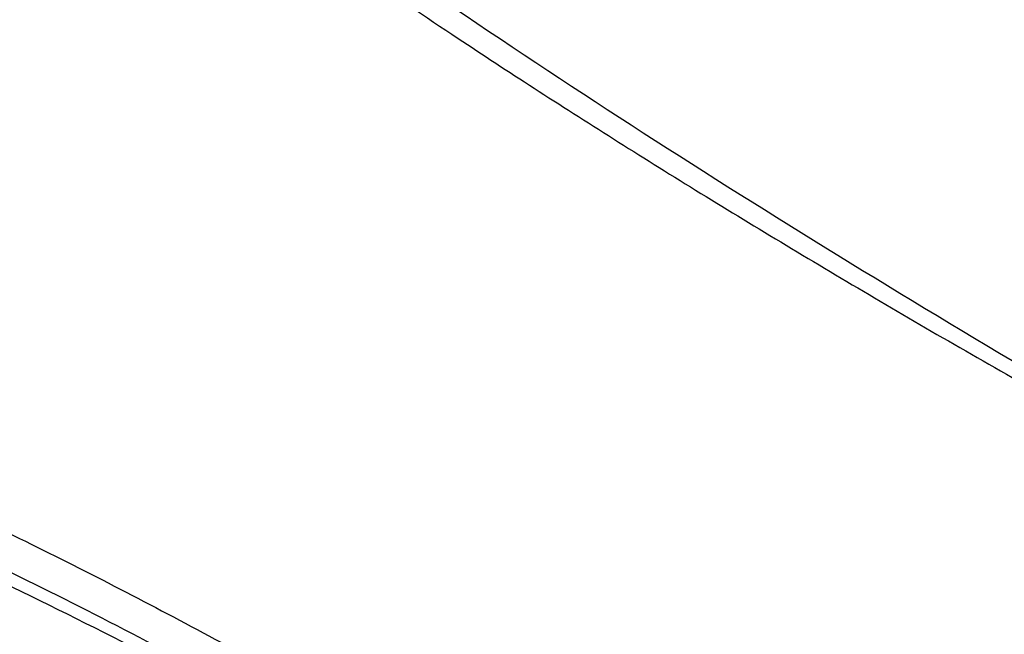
# Model space of a CAD drawing. Header units: millimetres. Extents: x -0.66 to 0.91, y -0.4 to 0.64.
# Tile 114 of 241: x 0.5637 to 0.6203, y -0.1278 to -0.0925. Entities that reach past the tile are written whole.
import ezdxf

# ---------------------------------------------------------------- set-up
doc = ezdxf.new("R2010")
doc.units = ezdxf.units.MM
doc.layers.add('FORMAT', color=7, linetype='Continuous')

msp = doc.modelspace()

# ---------------------------------------------------------------- linework, layer by layer
at = {"layer": 'FORMAT', "color": 7, "linetype": 'Continuous', "lineweight": 25}
for points, knots in [([(0.566292, -0.077292), (0.568151, -0.078742), (0.571873, -0.081644), (0.577652, -0.085856), (0.583339, -0.089835), (0.589804, -0.094194), (0.597727, -0.099315), (0.607349, -0.105244), (0.617627, -0.111303), (0.628494, -0.117451), (0.639883, -0.123651), (0.651116, -0.12955), (0.662078, -0.13513), (0.671887, -0.139989), (0.681066, -0.144436), (0.686751, -0.147126), (0.689583, -0.148466)], [0, 0, 0, 0, 0.069913, 0.139967, 0.194875, 0.24973, 0.33286, 0.416213, 0.499995, 0.583742, 0.667148, 0.750521, 0.820736, 0.890985, 0.945689, 1, 1, 1, 1]), ([(0.573956, -0.081729), (0.581043, -0.086624), (0.595213, -0.096413), (0.6177, -0.110434), (0.641075, -0.123913), (0.662849, -0.135601), (0.677178, -0.142525), (0.683087, -0.145381)], [0, 0, 0, 0, 0.2127179, 0.4253551, 0.6381351, 0.8507718, 1, 1, 1, 1]), ([(0.513854, -0.103136), (0.517358, -0.104146), (0.524367, -0.106166), (0.534949, -0.109837), (0.545578, -0.113976), (0.55631, -0.118658), (0.56713, -0.123876), (0.578025, -0.129642), (0.588919, -0.13592), (0.600592, -0.143204), (0.613007, -0.151611), (0.626137, -0.1613), (0.639182, -0.171667), (0.647747, -0.179157), (0.652035, -0.182906)], [0, 0, 0, 0, 0.075843, 0.151685, 0.227685, 0.303923, 0.3816, 0.459388, 0.537511, 0.615746, 0.711291, 0.80704, 0.903415, 1, 1, 1, 1]), ([(0.650472, -0.183841), (0.646113, -0.180052), (0.637399, -0.172478), (0.624089, -0.161995), (0.610648, -0.152188), (0.597082, -0.143137), (0.583443, -0.134861), (0.56976, -0.127376), (0.556063, -0.120693), (0.542378, -0.114841), (0.528722, -0.109752), (0.519682, -0.107069), (0.51516, -0.105727)], [0, 0, 0, 0, 0.10019, 0.200289, 0.300488, 0.400599, 0.500752, 0.600625, 0.700457, 0.800354, 0.900132, 1, 1, 1, 1]), ([(0.650345, -0.184086), (0.646086, -0.180405), (0.637573, -0.173044), (0.624569, -0.162841), (0.611427, -0.153278), (0.598152, -0.144434), (0.58369, -0.135659), (0.568052, -0.127199), (0.551276, -0.119374), (0.534507, -0.112687), (0.523406, -0.109297), (0.517854, -0.107601)], [0, 0, 0, 0, 0.0998849, 0.1996922, 0.2997481, 0.3998674, 0.5000303, 0.6248919, 0.7497801, 0.8748703, 1, 1, 1, 1])]:
    msp.add_open_spline(points, degree=3, knots=knots, dxfattribs=at)

doc.saveas('drawing.dxf')
